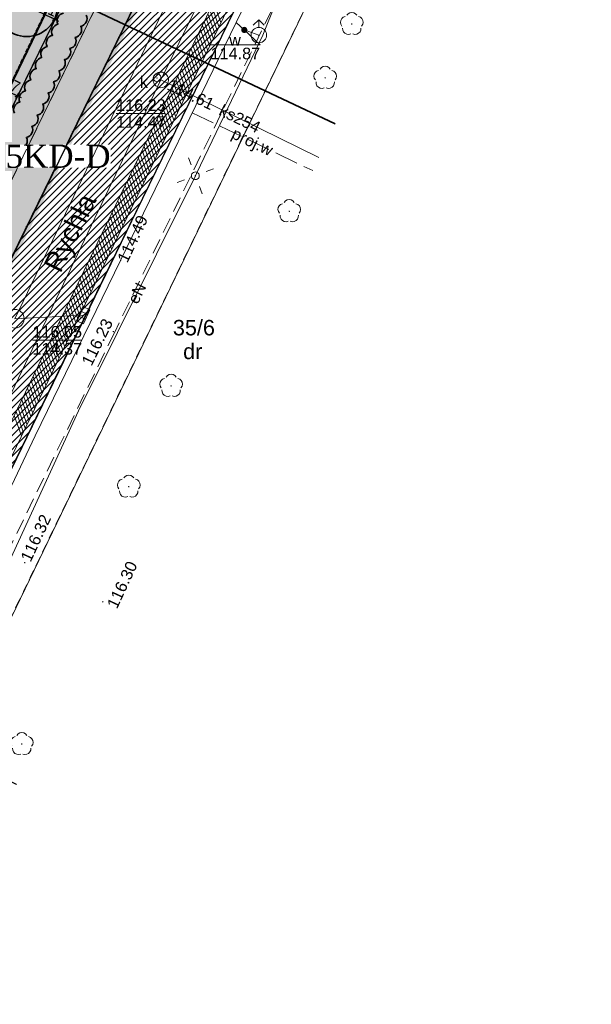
# Model space of a CAD drawing. Extents: x 6423319 to 6423678, y 5669680 to 5669855.
# Tile 15 of 29: x 6423384 to 6423421, y 5669680 to 5669744. Entities that reach past the tile are written whole.
import ezdxf
from ezdxf.enums import TextEntityAlignment as Align

# ---------------------------------------------------------------- set-up
doc = ezdxf.new("R2010")
doc.units = 0
doc.header["$PDSIZE"] = 0.75
for name, pattern in [('$0$OTWORY$0$HIDDEN', [0.375, 0.25, -0.125]), ('2 1', [3, 2, -1]), ('PRZER1-1', [2, 1, -1]), ('PRZER2-1', [3, 2, -1]), ('PRZER3-1', [4, 3, -1])]:
    doc.linetypes.add(name, pattern=pattern)
doc.layers.get('0').update_dxf_attribs({"linetype": 'CONTINUOUS', "lineweight": 13})
doc.layers.get('Defpoints').update_dxf_attribs({"linetype": 'CONTINUOUS'})
for name, color, linetype, lineweight in [('0 - PMProj. - Opisy + tabela', 7, 'CONTINUOUS', 0), ('22', 101, '$0$OTWORY$0$HIDDEN', 40), ('3 H POWIERZCHNIE', 142, 'CONTINUOUS', 18), ('3 UKŁAD 1 1', 151, 'CONTINUOUS', 9), ('_MPZP_linie rozgraniczające', 150, '$0$OTWORY$0$HIDDEN', 40), ('a1', 50, 'ByLayer', 40), ('GELULI_O', 7, 'PRZER3-1', 18), ('GESDZI_O', 7, 'CONTINUOUS', 18), ('GSLKRW', 7, 'CONTINUOUS', 25), ('GSPWPS', 7, 'CONTINUOUS', 13), ('GSPWPS_O', 7, 'CONTINUOUS', 13), ('GSSKOA', 7, 'PRZER3-1', 18), ('GSSKOD', 7, 'PRZER2-1', 18), ('GULLOB', 7, 'CONTINUOUS', 35), ('GUPELA', 7, 'CONTINUOUS', 18), ('GUPISN', 7, 'PRZER1-1', 18), ('GUPIWZ', 7, 'CONTINUOUS', 18), ('GUPIWZ_O', 7, 'CONTINUOUS', 18), ('GUPPRZ', 7, 'CONTINUOUS', 18), ('GUPPRZ_O', 7, 'CONTINUOUS', 18), ('GUSIKP', 7, 'CONTINUOUS', 18), ('mapa 1', 150, '$0$OTWORY$0$HIDDEN', 40), ('PMProj. - trawnik parkowy', 63, 'CONTINUOUS', 0), ('PR_Z_Drzewa liściaste', 75, 'CONTINUOUS', 20), ('PR_Z_Krzewy', 104, 'CONTINUOUS', 20), ('Z 2', 60, 'CONTINUOUS', 18), ('zakres', 6, 'CONTINUOUS', 50)]:
    doc.layers.add(name, color=color, linetype=linetype, lineweight=lineweight)
for name, color, linetype, lineweight, true_color in [('3 N1', 7, 'CONTINUOUS', 18, 0xe2e2e2), ('_MPZP nazwy terenów', 7, 'CONTINUOUS', 0, 0x0482ff), ('GESKKL', 7, 'PRZER3-1', 18, 0x24bc24), ('GESUZY', 7, 'PRZER1-1', 18, 0x008000), ('GESUZY_O', 7, 'PRZER1-1', 18, 0x008000), ('GSPRDL', 7, 'CONTINUOUS', 18, 0x008000), ('GULEPR', 1, 'CONTINUOUS', 18, 0xff0000), ('GULEPR_O', 1, 'CONTINUOUS', 18, 0xff0000), ('GULKPR', 7, 'CONTINUOUS', 18, 0x803300), ('GULKPR_O', 7, 'CONTINUOUS', 18, 0x803300), ('GULWPR', 5, 'CONTINUOUS', 18, 0x0000ff), ('GULWPR_O', 5, 'CONTINUOUS', 18, 0x0000ff), ('GUPKKS', 7, 'CONTINUOUS', 18, 0x803300), ('GUPWDT', 5, 'CONTINUOUS', 18, 0x0000ff), ('GUPWZA', 5, 'CONTINUOUS', 18, 0x0000ff), ('GUPWZA_O', 5, 'CONTINUOUS', 18, 0x0000ff), ('z rychla blok', 7, 'CONTINUOUS', 20, 0x688f34)]:
    doc.layers.add(name, color=color, linetype=linetype, lineweight=lineweight, true_color=true_color)
for name, color, linetype in [('3 łąki', 7, 'CONTINUOUS'), ('PMProj. - LEGENDA', 7, 'CONTINUOUS'), ('PMProj. - wymiary', 93, 'CONTINUOUS')]:
    doc.layers.add(name, color=color, linetype=linetype)
doc.layers.add('GESDZI', color=7, linetype='CONTINUOUS', lineweight=18, plot=False)
doc.styles.add('500', font='ROMANS.shx', dxfattribs={"height": 100})
doc.styles.add('Arial', font='arial.ttf')
doc.styles.add('BUIB', font='arial.ttf', dxfattribs={"width": 0.9, "height": 0.75})
doc.styles.add('GEO-INFO', font='arial.ttf')
doc.styles.add('Style-Times New Roman', font='times.ttf')
doc.dimstyles.new('SKALA-500', dxfattribs={"dimscale": 10, "dimtxt": 2, "dimasz": 1.5, "dimexe": 1, "dimexo": 0.5, "dimgap": 0.5, "dimtad": 1, "dimdec": 0, "dimrnd": 1, "dimdsep": 46, "dimtxsty": '500', "dimblk1": 'WYMIAR', "dimblk2": 'WYMIAR', "dimsah": 1, "dimcen": 2, "dimse1": 1, "dimse2": 1, "dimclrd": 256, "dimclre": 256, "dimclrt": 5, "dimadec": 0, "dimazin": 0, "dimtfac": 0.5, "dimtdec": 1, "dimtix": 1, "dimtmove": 2, "dimatfit": 3, "dimldrblk": 'WYMIAR', "dimfxl": 1, "dimtolj": 1, "dimarcsym": 0})

# ---------------------------------------------------------------- blocks, each defined once
blk = doc.blocks.new('SPDLP')
blk.add_hatch(color=0).paths.add_polyline_path([(0, -0.09), (0.027812, -0.085595), (0.052901, -0.072812), (0.072812, -0.052901), (0.085595, -0.027812), (0.09, 0), (0.085595, 0.027812), (0.072812, 0.052901), (0.052901, 0.072812), (0.027812, 0.085595), (0, 0.09), (-0.027812, 0.085595), (-0.052901, 0.072812), (-0.072812, 0.052901), (-0.085595, 0.027812), (-0.09, 0), (-0.085595, -0.027812), (-0.072812, -0.052901), (-0.052901, -0.072812), (-0.027812, -0.085595)])
at = {"color": 0}
for points in [[(-0.648554, 1.126667), (-0.481106, 1.325358), (-0.255912, 1.454989), (0, 1.5), (0.255912, 1.454989), (0.481106, 1.325358), (0.648554, 1.126667)], [(-1.271938, -0.268652), (-1.40916, -0.048001), (-1.462858, 0.20623), (-1.426585, 0.463525), (-1.304695, 0.693003), (-1.11182, 0.867117), (-0.871109, 0.964971)], [(0.871109, 0.964971), (1.11182, 0.867117), (1.304695, 0.693003), (1.426585, 0.463525), (1.462858, 0.20623), (1.40916, -0.048001), (1.271938, -0.268652)], [(-0.137547, -1.292703), (-0.389802, -1.355024), (-0.648184, -1.327532), (-0.881678, -1.213525), (-1.062258, -1.026689), (-1.168249, -0.78945), (-1.186929, -0.530282)], [(1.186929, -0.530282), (1.168249, -0.78945), (1.062258, -1.026689), (0.881678, -1.213525), (0.648184, -1.327532), (0.389802, -1.355024), (0.137547, -1.292703)]]:
    blk.add_lwpolyline(points, dxfattribs=at)
blk = doc.blocks.new('POINT')
at = {"color": 0}
blk.add_point((0, 0), dxfattribs=at)
blk = doc.blocks.new('SUUS05')
at = {"color": 0}
blk.add_lwpolyline([(0.5, -0.25), (-0.5, -0.25), (-0.5, 0.25), (0.5, 0.25)], close=True, dxfattribs=at)
for points in [[(-0.175, -0.25), (-0.175, 0.25)], [(0.175, -0.25), (0.175, 0.25)]]:
    blk.add_lwpolyline(points, dxfattribs=at)
blk = doc.blocks.new('KOLO')
blk.add_hatch(color=0).paths.add_polyline_path([(-0.5, 0), (-0.482963, -0.12941), (-0.433013, -0.25), (-0.353553, -0.353553), (-0.25, -0.433013), (-0.12941, -0.482963), (0, -0.5), (0.12941, -0.482963), (0.25, -0.433013), (0.353553, -0.353553), (0.433013, -0.25), (0.482963, -0.12941), (0.5, 0), (0.482963, 0.12941), (0.433013, 0.25), (0.353553, 0.353553), (0.25, 0.433013), (0.12941, 0.482963), (0, 0.5), (-0.12941, 0.482963), (-0.25, 0.433013), (-0.353553, 0.353553), (-0.433013, 0.25), (-0.482963, 0.12941)])
blk = doc.blocks.new('OKRAG_PELNY')
at = {"color": 0}
blk.add_lwpolyline([(0, 0.5), (0.12941, 0.482963), (0.25, 0.433013), (0.353553, 0.353553), (0.433013, 0.25), (0.482963, 0.12941), (0.5, 0), (0.482963, -0.12941), (0.433013, -0.25), (0.353553, -0.353553), (0.25, -0.433013), (0.12941, -0.482963), (0, -0.5), (-0.12941, -0.482963), (-0.25, -0.433013), (-0.353553, -0.353553), (-0.433013, -0.25), (-0.482963, -0.12941), (-0.5, 0), (-0.482963, 0.12941), (-0.433013, 0.25), (-0.353553, 0.353553), (-0.25, 0.433013), (-0.12941, 0.482963)], close=True, dxfattribs=at)
blk = doc.blocks.new('SUUS02')
at = {"color": 0}
for points in [[(-0.707107, 1.292893), (0, 2), (0.707107, 1.292893)], [(0, 1), (0, 2)]]:
    blk.add_lwpolyline(points, dxfattribs=at)
blk.add_lwpolyline([(0, 1), (0.173648, 0.984808), (0.34202, 0.939693), (0.5, 0.866025), (0.642788, 0.766044), (0.766044, 0.642788), (0.866025, 0.5), (0.939693, 0.34202), (0.984808, 0.173648), (1, 0), (0.984808, -0.173648), (0.939693, -0.34202), (0.866025, -0.5), (0.75575, -0.654861), (0.618159, -0.786053), (0.458227, -0.888835), (0.281733, -0.959493), (0.095056, -0.995472), (-0.095056, -0.995472), (-0.281733, -0.959493), (-0.458227, -0.888835), (-0.618159, -0.786053), (-0.75575, -0.654861), (-0.866025, -0.5), (-0.945001, -0.327068), (-0.989821, -0.142315), (-0.998867, 0.047582), (-0.971812, 0.235759), (-0.909632, 0.415415), (-0.814576, 0.580057), (-0.690079, 0.723734), (-0.540641, 0.841254), (-0.371662, 0.928368), (-0.189251, 0.981929)], close=True, dxfattribs=at)
blk = doc.blocks.new('SUEO')
blk.add_hatch(color=0).paths.add_polyline_path([(-0.002174, 0.089974), (0.023762, 0.086807), (0.042561, 0.0793), (0.060131, 0.066965), (0.076266, 0.047786), (0.086234, 0.025762), (0.089972, 0.002226), (0.088646, -0.015553), (0.081114, -0.038994), (0.066834, -0.060276), (0.049699, -0.075033), (0.027576, -0.085671), (0.004027, -0.08991), (-0.019639, -0.087831), (-0.040932, -0.080154), (-0.059082, -0.067892), (-0.073734, -0.051607), (-0.08374, -0.032979), (-0.089221, -0.011817), (-0.089063, 0.012951), (-0.082571, 0.035806), (-0.069528, 0.057148), (-0.048957, 0.075519), (-0.026898, 0.085887)])
at = {"color": 0}
for points in [[(-1.767767, 1.767767), (-1.06066, 1.06066)], [(1.767767, 1.767767), (1.06066, 1.06066)], [(-1.767767, -1.767767), (-1.06066, -1.06066)], [(1.767767, -1.767767), (1.06066, -1.06066)]]:
    blk.add_lwpolyline(points, dxfattribs=at)
blk = doc.blocks.new('m1')
at = {"layer": '_MPZP_linie rozgraniczające', "ltscale": 10, "const_width": 0.5}
blk.add_lwpolyline([(31.68, 32.13), (26.27, 21.17), (21.18, 19.29), (-6.48, -38.96), (-1.4, -41.35), (4.93, -44.35), (8.997, -46.269), (15.687, -43.9), (48.451, 24.011), (31.68, 32.13)], dxfattribs=at)
at = {"layer": 'GULKPR', "color": 36, "linetype": 'Continuous', "lineweight": 18, "true_color": 0x803300}
for points in [[(64.844, 38.305), (58.948, 25.384), (42.799, -7.524)], [(42.799, -7.524), (53.027, -12.55)], [(33.361, -22.971), (37.784, -22.745)]]:
    blk.add_lwpolyline(points, dxfattribs=at)
at = {"layer": 'GULLOB', "color": 7, "linetype": 'Continuous', "lineweight": 35}
blk.add_lwpolyline([(54.081, -10.367), (36.66, -2.12)], dxfattribs=at)
at = {"layer": 'GULWPR', "color": 5, "linetype": 'Continuous', "lineweight": 18, "true_color": 0x0000ff}
blk.add_lwpolyline([(47.674, -3.812), (48.198, -4.289), (49.134, -4.63)], dxfattribs=at)
at = {"layer": 'GULWPR', "color": 5, "linetype": 'PRZER3-1', "lineweight": 18, "ltscale": 0.5, "true_color": 0x0000ff}
blk.add_lwpolyline([(44.836, -9.652), (52.622, -13.391)], dxfattribs=at)
at = {"layer": 'GUPPRZ_O', "color": 5, "linetype": 'Continuous', "lineweight": 9, "true_color": 0x0000ff, "flags": 128}
for points in [[(46.02, -5.26), (49.223, -5.26), (48.198, -4.289)], [(46.02, -5.26), (49.223, -5.26)]]:
    blk.add_lwpolyline(points, dxfattribs=at)
at = {"layer": 'GUPPRZ_O', "color": 36, "linetype": 'Continuous', "lineweight": 9, "true_color": 0x803300, "flags": 128}
for points in [[(39.91, -9.699), (43.113, -9.699)], [(34.501, -24.363), (37.704, -24.363)]]:
    blk.add_lwpolyline(points, dxfattribs=at)
at = {"layer": 'GUSIKP', "color": 36, "linetype": 'Continuous', "lineweight": 18, "true_color": 0x803300}
for points in [[(42.799, -8.026, 0.566441), (43.242, -7.287, 1.76541)], [(33.361, -23.572, 0.566551), (33.891, -22.688, 1.765066)]]:
    blk.add_lwpolyline(points, format="xyb", close=True, dxfattribs=at)
at = {"layer": 'zakres', "color": 6, "linetype": 'Continuous', "lineweight": 0}
for p, q in [((46.678, -3.816), (46.217, -2.494)), ((46.435, -4.32), (45.974, -2.998)), ((46.557, -4.068), (46.095, -2.746)), ((46.07, -5.077), (45.609, -3.755)), ((46.192, -4.824), (45.73, -3.503)), ((46.313, -4.572), (45.852, -3.25)), ((45.827, -5.581), (45.365, -4.259)), ((45.948, -5.329), (45.487, -4.007)), ((45.462, -6.338), (45, -5.016)), ((45.583, -6.085), (45.122, -4.764)), ((45.705, -5.833), (45.244, -4.511)), ((45.218, -6.842), (44.757, -5.52)), ((45.34, -6.59), (44.879, -5.268)), ((44.853, -7.598), (44.392, -6.277)), ((44.975, -7.346), (44.514, -6.024)), ((45.097, -7.094), (44.635, -5.772)), ((44.61, -8.103), (44.149, -6.781)), ((44.732, -7.851), (44.27, -6.529)), ((44.245, -8.859), (43.784, -7.538)), ((44.367, -8.607), (43.905, -7.285)), ((44.488, -8.355), (44.027, -7.033)), ((44.002, -9.364), (43.54, -8.042)), ((44.123, -9.112), (43.662, -7.79)), ((43.637, -10.12), (43.175, -8.799)), ((43.758, -9.868), (43.297, -8.546)), ((43.88, -9.616), (43.419, -8.294)), ((43.393, -10.625), (42.932, -9.303)), ((43.515, -10.372), (43.054, -9.051)), ((43.028, -11.381), (42.567, -10.059)), ((43.15, -11.129), (42.689, -9.807)), ((43.272, -10.877), (42.81, -9.555)), ((42.663, -12.138), (42.202, -10.816)), ((42.785, -11.886), (42.324, -10.564)), ((42.907, -11.633), (42.445, -10.312)), ((42.42, -12.642), (41.959, -11.32)), ((42.542, -12.39), (42.08, -11.068)), ((42.055, -13.399), (41.594, -12.077)), ((42.177, -13.147), (41.715, -11.825)), ((42.298, -12.894), (41.837, -11.573)), ((41.812, -13.903), (41.35, -12.581)), ((41.933, -13.651), (41.472, -12.329)), ((41.447, -14.66), (40.985, -13.338)), ((41.568, -14.407), (41.107, -13.086)), ((41.69, -14.155), (41.229, -12.833)), ((41.203, -15.164), (40.742, -13.842)), ((41.325, -14.912), (40.864, -13.59)), ((40.838, -15.921), (40.377, -14.599)), ((40.96, -15.668), (40.499, -14.347)), ((41.082, -15.416), (40.62, -14.094)), ((40.595, -16.425), (40.134, -15.103)), ((40.717, -16.173), (40.255, -14.851)), ((40.23, -17.181), (39.769, -15.86)), ((40.352, -16.929), (39.89, -15.608)), ((40.473, -16.677), (40.012, -15.355)), ((39.987, -17.686), (39.525, -16.364)), ((40.108, -17.434), (39.647, -16.112)), ((39.622, -18.442), (39.16, -17.121)), ((39.743, -18.19), (39.282, -16.868)), ((39.865, -17.938), (39.404, -16.616)), ((39.378, -18.947), (38.917, -17.625)), ((39.5, -18.695), (39.039, -17.373)), ((39.013, -19.703), (38.552, -18.382)), ((39.135, -19.451), (38.674, -18.129)), ((39.257, -19.199), (38.795, -17.877)), ((38.77, -20.208), (38.309, -18.886)), ((38.892, -19.955), (38.43, -18.634)), ((38.405, -20.964), (37.944, -19.642)), ((38.527, -20.712), (38.065, -19.39)), ((38.648, -20.46), (38.187, -19.138)), ((38.162, -21.469), (37.7, -20.147)), ((38.283, -21.216), (37.822, -19.895)), ((37.797, -22.225), (37.335, -20.903)), ((37.918, -21.973), (37.457, -20.651)), ((38.04, -21.721), (37.579, -20.399)), ((37.553, -22.73), (37.092, -21.408)), ((37.675, -22.477), (37.214, -21.156)), ((37.188, -23.486), (36.727, -22.164)), ((37.31, -23.234), (36.849, -21.912)), ((37.432, -22.982), (36.97, -21.66)), ((36.823, -24.243), (36.362, -22.921)), ((36.945, -23.99), (36.484, -22.669)), ((37.067, -23.738), (36.605, -22.416)), ((36.58, -24.747), (36.119, -23.425)), ((36.702, -24.495), (36.24, -23.173)), ((36.215, -25.504), (35.754, -24.182)), ((36.337, -25.251), (35.875, -23.93)), ((36.458, -24.999), (35.997, -23.677)), ((35.972, -26.008), (35.51, -24.686)), ((36.093, -25.756), (35.632, -24.434)), ((35.607, -26.764), (35.145, -25.443)), ((35.728, -26.512), (35.267, -25.191)), ((35.85, -26.26), (35.389, -24.938)), ((35.363, -27.269), (34.902, -25.947)), ((35.485, -27.017), (35.024, -25.695)), ((34.998, -28.025), (34.537, -26.704)), ((35.12, -27.773), (34.659, -26.451)), ((35.242, -27.521), (34.78, -26.199)), ((34.755, -28.53), (34.294, -27.208)), ((34.877, -28.278), (34.415, -26.956)), ((34.39, -29.286), (33.929, -27.965)), ((34.512, -29.034), (34.05, -27.712)), ((34.633, -28.782), (34.172, -27.46)), ((34.147, -29.791), (33.685, -28.469)), ((34.268, -29.538), (33.807, -28.217)), ((33.782, -30.547), (33.32, -29.225)), ((33.903, -30.295), (33.442, -28.973)), ((34.025, -30.043), (33.564, -28.721))]:
    blk.add_line(p, q, dxfattribs=at)
at = {"layer": 'GSPRDL', "color": 96, "lineweight": 18, "true_color": 0x008000, "xscale": 0.5, "yscale": 0.5}
for p in [(55.153, -3.903), (53.431, -7.392), (51.107, -16.015), (43.469, -27.314), (40.73, -33.83), (33.81, -50.48)]:
    blk.add_blockref('SPDLP', p, dxfattribs=at)
at = {"layer": 'GSPWPS', "color": 7, "lineweight": 13, "xscale": 0.09, "yscale": 0.09}
for p in [(39.731, -23.802), (34.002, -38.749), (39.052, -41.28)]:
    blk.add_blockref('KOLO', p, dxfattribs=at)
at = {"layer": 'GUPELA', "color": 7, "lineweight": 18, "xscale": 0.5, "yscale": 0.5, "rotation": 335.9478713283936}
blk.add_blockref('SUEO', (45.034, -13.721), dxfattribs=at)
at = {"layer": 'GUPELA', "color": 7, "lineweight": 18, "xscale": 0.5, "yscale": 0.5}
blk.add_blockref('OKRAG_PELNY', (45.034, -13.721), dxfattribs=at)
at = {"layer": 'GUPISN', "color": 7, "lineweight": 18, "xscale": 0.4999999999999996, "yscale": 0.4999999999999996, "rotation": 359.9997925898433}
blk.add_blockref('OKRAG_PELNY', (45.034, -13.721), dxfattribs=at)
at = {"layer": 'GUPIWZ', "color": 7, "lineweight": 18, "xscale": 0.4999999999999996, "yscale": 0.4999999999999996, "rotation": 359.9997925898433}
blk.add_blockref('OKRAG_PELNY', (42.56, -7.391), dxfattribs=at)
at = {"layer": 'GUPKKS', "color": 36, "lineweight": 18, "true_color": 0x803300, "rotation": 245.437715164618}
blk.add_blockref('SUUS05', (37.784, -22.745), dxfattribs=at)
at = {"layer": 'GUPPRZ', "color": 5, "lineweight": 18, "true_color": 0x0000ff}
for p in [(48.198, -4.289), (49.134, -4.63), (40.197, -19.194)]:
    blk.add_blockref('POINT', p, dxfattribs=at)
at = {"layer": 'GUPPRZ', "color": 36, "lineweight": 18, "true_color": 0x803300}
for p in [(42.56, -7.391), (43.25, -7.745), (37.784, -22.745)]:
    blk.add_blockref('POINT', p, dxfattribs=at)
at = {"layer": 'GUPWDT', "color": 5, "lineweight": 18, "true_color": 0x0000ff, "xscale": 0.5, "yscale": 0.5}
blk.add_blockref('SUUS02', (49.134, -4.63), dxfattribs=at)
at = {"layer": 'GUPWZA', "color": 5, "lineweight": 18, "true_color": 0x0000ff, "xscale": 0.4, "yscale": 0.4, "rotation": 332.2981187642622}
blk.add_blockref('KOLO', (48.198, -4.289), dxfattribs=at)
at = {"layer": 'GELULI_O', "color": 7, "linetype": 'Continuous', "lineweight": 0, "style": 'GEO-INFO'}
blk.add_text('Rychła', height=1.25, rotation=63.73155, dxfattribs=at).set_placement((36.925, -17.404), align=Align.MIDDLE_CENTER)
at = {"layer": 'GESDZI_O', "color": 7, "linetype": 'Continuous', "lineweight": 0, "style": 'GEO-INFO'}
blk.add_text('35/6', height=1, dxfattribs=at).set_placement((44.941, -23.547), align=Align.MIDDLE_CENTER)
at = {"layer": 'GESUZY_O', "color": 96, "linetype": 'Continuous', "lineweight": 0, "true_color": 0x008000, "style": 'GEO-INFO'}
blk.add_text('dr', height=1, dxfattribs=at).set_placement((44.866, -25.082), align=Align.MIDDLE_CENTER)
at = {"layer": 'GSPWPS_O', "color": 7, "linetype": 'Continuous', "lineweight": 0, "style": 'GEO-INFO'}
blk.add_text('116.23', height=0.75, rotation=63.75852, dxfattribs=at).set_placement((38.518, -26.181), align=Align.BOTTOM_LEFT)
for s, rotation, p in [('116.32', 64.93883, (34.715, -37.15)), ('116.30', 65.00757, (40.298, -40.177))]:
    blk.add_text(s, height=0.75, rotation=rotation, dxfattribs=at).set_placement(p, align=Align.MIDDLE)
at = {"layer": 'GULEPR_O', "color": 1, "linetype": 'Continuous', "lineweight": 0, "true_color": 0xff0000, "style": 'GEO-INFO'}
blk.add_text('eN', height=0.75, rotation=63.57231, dxfattribs=at).set_placement((41.256, -21.321), align=Align.MIDDLE_CENTER)
at = {"layer": 'GULKPR_O', "color": 36, "linetype": 'Continuous', "lineweight": 0, "true_color": 0x803300, "style": 'GEO-INFO'}
blk.add_text('ks254', height=0.75, rotation=333.83019, dxfattribs=at).set_placement((47.913, -10.037), align=Align.MIDDLE_CENTER)
at = {"layer": 'GULWPR_O', "color": 5, "linetype": 'Continuous', "lineweight": 0, "true_color": 0x0000ff, "style": 'GEO-INFO'}
blk.add_text('proj.w', height=0.75, rotation=334.35101, dxfattribs=at).set_placement((48.729, -11.521), align=Align.MIDDLE_CENTER)
at = {"layer": 'GUPIWZ_O', "color": 7, "linetype": 'Continuous', "lineweight": 0, "style": 'GEO-INFO'}
blk.add_text('k', height=0.75, dxfattribs=at).set_placement((41.707, -7.641), align=Align.MIDDLE)
at = {"layer": 'GUPPRZ_O', "color": 5, "linetype": 'Continuous', "lineweight": 0, "true_color": 0x0000ff, "style": 'GEO-INFO'}
blk.add_text('114.87', height=0.75, dxfattribs=at).set_placement((47.622, -5.813), align=Align.MIDDLE_CENTER)
at = {"layer": 'GUPPRZ_O', "color": 36, "linetype": 'Continuous', "lineweight": 0, "true_color": 0x803300, "style": 'GEO-INFO'}
blk.add_text('114.61', height=0.75, rotation=334.52121, dxfattribs=at).set_placement((44.739, -8.464), align=Align.MIDDLE)
for s, p in [('116.23', (39.91, -9.526)), ('114.47', (39.91, -10.621)), ('116.05', (34.501, -24.19)), ('114.37', (34.501, -25.285))]:
    blk.add_text(s, height=0.75, dxfattribs=at).set_placement(p)
at = {"layer": 'GUPPRZ_O', "color": 5, "linetype": 'Continuous', "lineweight": 0, "true_color": 0x0000ff, "style": 'GEO-INFO'}
blk.add_text('114.49', height=0.75, rotation=64.76693, dxfattribs=at).set_placement((40.974, -17.802), align=Align.MIDDLE)
at = {"layer": 'GUPWZA_O', "color": 5, "linetype": 'Continuous', "lineweight": 0, "true_color": 0x0000ff, "style": 'GEO-INFO'}
blk.add_text('w', height=0.75, dxfattribs=at).set_placement((47.602, -4.939), align=Align.MIDDLE)
at = {"layer": '_MPZP nazwy terenów', "insert": (36.155, -12.47), "char_height": 1.5, "attachment_point": 5, "line_spacing_factor": 0.8, "style": 'Style-Times New Roman', "bg_fill": 3, "box_fill_scale": 1, "bg_fill_color": 256, "bg_fill_transparency": 0}
blk.add_mtext('5KD-D', dxfattribs=at)
at = {"layer": 'GESDZI', "color": 7, "linetype": 'Continuous', "lineweight": 18}
for points in [[(57.145, 42.032), (53.662, 34.819), (48.451, 24.011), (15.687, -43.9), (5.264, -65.516), (4.825, -66.426)], [(66.464, 15.3), (61.953, 17.477), (23.417, -62.389)], [(23.417, -62.389), (61.953, 17.477)]]:
    blk.add_lwpolyline(points, dxfattribs=at)
blk.add_lwpolyline([(48.451, 24.011), (31.68, 32.13), (26.27, 21.17), (21.18, 19.29), (-6.48, -38.96), (-1.4, -41.35), (1.55, -35.35), (7.68, -38.3), (4.93, -44.35), (8.997, -46.269), (15.687, -43.9)], close=True, dxfattribs=at)
at = {"layer": 'GESKKL', "color": 82, "linetype": 'PRZER3-1', "lineweight": 18, "ltscale": 0.5, "true_color": 0x24bc24}
blk.add_lwpolyline([(48.451, 24.011), (31.68, 32.13), (26.27, 21.17), (21.18, 19.29), (-6.48, -38.96), (-1.4, -41.35), (1.55, -35.35), (7.68, -38.3), (4.93, -44.35), (8.997, -46.269), (15.687, -43.9)], close=True, dxfattribs=at)
at = {"layer": 'GESUZY', "color": 96, "linetype": 'PRZER1-1', "lineweight": 18, "ltscale": 0.5, "true_color": 0x008000}
for points in [[(4.825, -66.426), (5.264, -65.516), (15.687, -43.9), (48.451, 24.011), (53.662, 34.819), (57.145, 42.032)], [(70.641, 35.499), (67.164, 28.285), (61.953, 17.477), (23.417, -62.389)], [(23.417, -62.389), (61.953, 17.477), (66.464, 15.3)]]:
    blk.add_lwpolyline(points, dxfattribs=at)
blk.add_lwpolyline([(48.451, 24.011), (31.68, 32.13), (26.27, 21.17), (21.18, 19.29), (-6.48, -38.96), (-1.4, -41.35), (1.55, -35.35), (7.68, -38.3), (4.93, -44.35), (8.997, -46.269), (15.687, -43.9)], close=True, dxfattribs=at)
at = {"layer": 'GSLKRW', "color": 7, "linetype": 'Continuous', "lineweight": 25}
for points in [[(32.29, -20.82), (51.97, 19.61)], [(33.464, -53.099), (30.414, -51.639), (29.015, -50.742), (28.752, -50.414), (28.506, -50.073), (28.278, -49.72), (28.068, -49.356), (27.878, -48.982), (27.707, -48.598), (27.555, -48.206), (27.425, -47.806), (27.315, -47.401), (27.234, -47.009), (27.185, -46.612), (27.166, -46.212), (27.18, -45.812), (27.224, -45.415), (27.3, -45.022), (27.406, -44.636), (27.542, -44.26), (27.708, -43.895), (37.791, -23.035), (57.409, 17.222)]]:
    blk.add_lwpolyline(points, dxfattribs=at)
at = {"layer": 'GSSKOA', "color": 7, "linetype": 'PRZER3-1', "lineweight": 18, "ltscale": 0.5}
for points in [[(61.66, 39.847), (52.193, 20.055), (51.968, 19.608), (32.287, -20.818), (18.816, -48.128), (18.625, -48.557), (10.691, -64.962), (10.159, -65.975), (9.508, -67.314)], [(33.464, -53.099), (30.414, -51.639), (29.015, -50.742), (28.752, -50.414), (28.506, -50.073), (28.278, -49.72), (28.068, -49.356), (27.878, -48.982), (27.707, -48.598), (27.555, -48.206), (27.425, -47.806), (27.315, -47.401), (27.234, -47.009), (27.185, -46.612), (27.166, -46.212), (27.18, -45.812), (27.224, -45.415), (27.3, -45.022), (27.406, -44.636), (27.542, -44.26), (27.708, -43.895), (37.791, -23.035), (57.409, 17.222)]]:
    blk.add_lwpolyline(points, dxfattribs=at)
at = {"layer": 'GSSKOD', "color": 7, "linetype": 'PRZER2-1', "lineweight": 18, "ltscale": 0.5}
for points in [[(61.66, 39.847), (52.193, 20.055), (51.968, 19.608), (32.287, -20.818), (18.816, -48.128), (17.841, -47.706), (9.643, -49.978), (9.211, -50.952), (7.181, -50.058), (-3.747, -44.882), (-2.847, -42.971), (8.294, -48.241), (17.706, -45.625), (30.401, -19.645), (49.938, 20.443), (59.732, 40.78)], [(69.067, 36.261), (61.296, 20.276), (60.651, 20.633), (59.87, 18.893), (60.496, 18.565), (39.821, -23.829), (27.74, -48.676), (27.707, -48.598), (27.555, -48.206), (27.425, -47.806), (27.315, -47.401), (27.234, -47.009), (27.185, -46.612), (27.166, -46.212), (27.18, -45.812), (27.224, -45.415), (27.3, -45.022), (27.406, -44.636), (27.542, -44.26), (27.708, -43.895), (37.791, -23.035), (57.409, 17.222), (57.625, 17.68), (67.078, 37.224)]]:
    blk.add_lwpolyline(points, dxfattribs=at)
at = {"layer": 'GULEPR', "color": 1, "linetype": 'Continuous', "lineweight": 18, "true_color": 0xff0000}
for points in [[(20.591, -63.389), (21.189, -61.898), (21.974, -61.528), (23.325, -58.934), (24.185, -57.284), (26.351, -52.67), (32.241, -40.3), (37.479, -28.922), (45.034, -13.721), (45.116, -13.582), (49.404, -4.633), (51.034, -0.523), (57.927, 13.746), (64.556, 26.827), (68.516, 36.528)], [(-18.617, -48.906), (-17.84, -48.04), (-12.62, -36.64), (8.98, -46.8), (16.13, -44.16), (36.66, -2.12), (54.081, -10.367)]]:
    blk.add_lwpolyline(points, dxfattribs=at)
at = {"layer": 'GULKPR', "color": 36, "linetype": 'Continuous', "lineweight": 18, "true_color": 0x803300}
for points in [[(33.361, -22.971), (53.027, 17.915), (53.202, 18.273), (57.982, 28.166)], [(21.446, -52.26), (42.799, -7.524)]]:
    blk.add_lwpolyline(points, dxfattribs=at)
at = {"layer": 'GULWPR', "color": 5, "linetype": 'Continuous', "lineweight": 18, "true_color": 0x0000ff}
blk.add_lwpolyline([(21.997, -57.147), (27.568, -45.524), (34.67, -30.538), (40.197, -19.194), (47.674, -3.812), (59.167, 19.531), (64.945, 30.843), (67.852, 36.849)], dxfattribs=at)
at = {"layer": 'zakres', "color": 6, "linetype": 'Continuous', "lineweight": 0}
for p, q in [((22.455, -51.735), (61.347, 28.878)), ((23.355, -52.17), (62.247, 28.443))]:
    blk.add_line(p, q, dxfattribs=at)
blk = doc.blocks.new('ry')
at = {"layer": 'PR_Z_Drzewa liściaste', "lineweight": 35}
blk.add_circle((6423384.128, 5669744.779), 2, dxfattribs=at)
at = {"layer": 'PR_Z_Krzewy', "linetype": 'Continuous', "lineweight": 35, "transparency": 33554687, "flags": 128}
for points in [[(6423387.974, 5669744.168, -0.5), (6423387.623, 5669743.449, -0.5), (6423387.272, 5669742.73, -0.5), (6423386.921, 5669742.011, -0.5), (6423386.57, 5669741.292, -0.5), (6423386.219, 5669740.573, -0.5), (6423385.867, 5669739.855, -0.5), (6423385.516, 5669739.136, -0.5), (6423385.165, 5669738.417, -0.5), (6423384.814, 5669737.698, -0.5), (6423384.463, 5669736.979, -0.5), (6423384.112, 5669736.261, -0.5), (6423383.761, 5669735.542, -0.5), (6423383.409, 5669734.823, -0.5)], [(6423383.339, 5669737.822, -0.5), (6423383.691, 5669738.541, -0.5), (6423384.042, 5669739.26, -0.5), (6423384.393, 5669739.979, -0.5), (6423384.744, 5669740.698, -0.5), (6423385.095, 5669741.416, -0.5), (6423385.446, 5669742.135, -0.5), (6423385.797, 5669742.854, -0.5), (6423386.149, 5669743.573, -0.5), (6423386.5, 5669744.292, -0.5)]]:
    blk.add_lwpolyline(points, format="xyb", dxfattribs=at)
blk = doc.blocks.new('WYMIAR')
at = {"layer": 'PMProj. - wymiary', "color": 7}
for p, q in [((1.5, 0), (-1, 0)), ((0, -1), (0, 1))]:
    blk.add_line(p, q, dxfattribs=at)
at = {"layer": 'PMProj. - wymiary', "color": 5}
blk.add_line((-0.5, -0.5), (0.5, 0.5), dxfattribs=at)
blk = doc.blocks.new('*D91')
at = {"layer": 'Defpoints', "color": 0, "transparency": 16777216}
for p in [(6423381.665, 5669739.862), (6423383.522, 5669738.955), (6423383.522, 5669738.955)]:
    blk.add_point(p, dxfattribs=at)
at = {"layer": 'PMProj. - wymiary', "color": 252, "lineweight": -2, "transparency": 16777216}
blk.add_line((6423381.845, 5669739.774), (6423383.343, 5669739.043), dxfattribs=at)
at = {"layer": 'PMProj. - wymiary', "color": 252, "lineweight": -2, "transparency": 16777216, "xscale": 0.2, "yscale": 0.2, "zscale": 0.2}
for p, rotation in [((6423381.665, 5669739.862), 153.9716873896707), ((6423383.522, 5669738.955), 333.9716873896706)]:
    blk.add_blockref('WYMIAR', p, dxfattribs=dict(at, rotation=rotation))
at = {"layer": 'PMProj. - wymiary', "color": 163, "lineweight": 5, "transparency": 16777216, "insert": (6423382.806, 5669739.842), "char_height": 0.75, "attachment_point": 5, "rotation": 333.97169, "style": 'BUIB'}
blk.add_mtext('\\A1;2.07', dxfattribs=at)
blk = doc.blocks.new('*D92')
at = {"layer": 'Defpoints', "color": 0, "transparency": 16777216}
for p in [(6423384.128, 5669744.779), (6423385.936, 5669743.897), (6423385.936, 5669743.897)]:
    blk.add_point(p, dxfattribs=at)
at = {"layer": 'PMProj. - wymiary', "color": 252, "lineweight": -2, "transparency": 16777216}
blk.add_line((6423384.308, 5669744.692), (6423385.756, 5669743.985), dxfattribs=at)
at = {"layer": 'PMProj. - wymiary', "color": 252, "lineweight": -2, "transparency": 16777216, "xscale": 0.2, "yscale": 0.2, "zscale": 0.2}
for p, rotation in [((6423384.128, 5669744.779), 153.9716873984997), ((6423385.936, 5669743.897), 333.9716873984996)]:
    blk.add_blockref('WYMIAR', p, dxfattribs=dict(at, rotation=rotation))
at = {"layer": 'PMProj. - wymiary', "color": 163, "lineweight": 5, "transparency": 16777216, "insert": (6423385.244, 5669744.772), "char_height": 0.75, "attachment_point": 5, "rotation": 333.97169, "style": 'BUIB'}
blk.add_mtext('\\A1;2.01', dxfattribs=at)

msp = doc.modelspace()

# ---------------------------------------------------------------- hatches: boundary and pattern name
at = {"layer": '0 - PMProj. - Opisy + tabela', "linetype": 'Continuous'}
h = msp.add_hatch(dxfattribs=at)
h.set_pattern_fill('ACAD_ISO07W100', scale=0.05)
h.paths.add_polyline_path([(6423395.114, 5669764.594), (6423393.82, 5669765.218, 0.097161), (6423383.338, 5669767.907), (6423375.316, 5669751.279), (6423377.748, 5669750.105), (6423370.522, 5669735.128), (6423366.721, 5669736.962), (6423359.439, 5669721.822), (6423363.222, 5669719.997), (6423355.063, 5669703.087), (6423356.978, 5669702.184, -0.5907), (6423366.907, 5669706.129), (6423367.765, 5669707.907), (6423361.96, 5669710.708, -0.414214), (6423361.447, 5669712.177), (6423383.306, 5669757.485), (6423381.775, 5669758.223, -0.414214), (6423381.309, 5669759.559), (6423383.763, 5669764.645, -0.332572), (6423385.995, 5669765.804, -0.072593), (6423393.235, 5669763.502), (6423394.332, 5669762.973)])
at = {"layer": '3 H POWIERZCHNIE', "true_color": 0xedee99}
h = msp.add_hatch(dxfattribs=at)
h.set_pattern_fill('DOTS', color=61, scale=0.1, style=0)
h.paths.add_polyline_path([(6423368.346, 5669707.738), (6423395.051, 5669762.515), (6423394.288, 5669762.883), (6423367.808, 5669707.997)])
h = msp.add_hatch(dxfattribs=at)
h.set_pattern_fill('DOTS', color=61, scale=0.1, style=0)
h.paths.add_polyline_path([(6423370.583, 5669707.763, 0), (6423370.583, 5669707.763), (6423375.735, 5669718.306), (6423380.76, 5669728.591), (6423396.336, 5669760.551), (6423396.426, 5669760.738, 0.415049), (6423395.961, 5669762.076), (6423395.051, 5669762.515), (6423368.346, 5669707.738), (6423369.25, 5669707.302, 0.412747)])
at = {"layer": '3 N1', "true_color": 0xc4c4c4}
h = msp.add_hatch(color=9, dxfattribs=at)
h.dxf.hatch_style = 1
h.paths.add_polyline_path([(6423341.726, 5669704.762), (6423346.858, 5669702.332), (6423356.637, 5669697.697), (6423359.211, 5669696.548), (6423359.211, 5669696.548), (6423359.643, 5669697.522), (6423367.841, 5669699.794), (6423368.816, 5669699.372), (6423378.068, 5669718.128), (6423403.026, 5669769.296), (6423401.05, 5669770.253, -0.005411), (6423401.007, 5669770.165), (6423400.84, 5669769.82), (6423398.175, 5669764.336), (6423396.426, 5669760.738), (6423396.336, 5669760.551), (6423380.76, 5669728.591), (6423375.735, 5669718.306), (6423370.583, 5669707.763, 0), (6423370.583, 5669707.763), (6423368.588, 5669703.68), (6423367.706, 5669701.875), (6423358.294, 5669699.259), (6423355.878, 5669700.402), (6423355.871, 5669700.388), (6423355.878, 5669700.402), (6423353.104, 5669701.714), (6423347.156, 5669704.535), (6423343.984, 5669706.029), (6423342.632, 5669706.669)])
at = {"layer": '3 łąki', "lineweight": 5, "true_color": 0xcfcfcf}
h = msp.add_hatch(dxfattribs=at)
h.set_pattern_fill('LINE', color=254, scale=0.1, angle=45, style=0)
h.set_pattern_definition([(45, (0, 0), (-0.224506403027, 0.224506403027), [])])
h.paths.add_polyline_path([(6423377.708, 5669703.605), (6423393.635, 5669736.457), (6423408.367, 5669766.713), (6423403.026, 5669769.296), (6423378.068, 5669718.128), (6423368.816, 5669699.372, -0.096945), (6423367.453, 5669697.293, -0.222269), (6423362.487, 5669695.428, -0.082556), (6423360.327, 5669696.087), (6423359.211, 5669696.548), (6423359.211, 5669696.548), (6423356.637, 5669697.697), (6423346.858, 5669702.332), (6423338.489, 5669706.295), (6423334.481, 5669708.193), (6423331.906, 5669702.741), (6423346.983, 5669695.619), (6423356.506, 5669691.068), (6423357.909, 5669690.263, -0.064285), (6423360.041, 5669688.293, -0.226037), (6423361.09, 5669684.22, 0.009214), (6423360.919, 5669683.247, -0.077743), (6423360.691, 5669682.538), (6423359.508, 5669680.186), (6423367.527, 5669683.025), (6423370.119, 5669688.229, -0.18344), (6423372.76, 5669690.573, -0.15656), (6423377.262, 5669690.525), (6423377.797, 5669690.323), (6423380.414, 5669695.861), (6423379.015, 5669696.758, -0.074479), (6423377.727, 5669698.849, -0.072854), (6423377.185, 5669700.888, -0.135741)])
at = {"layer": 'PMProj. - trawnik parkowy', "transparency": 33554687}
h = msp.add_hatch(dxfattribs=at)
h.set_pattern_fill('DOTS', color=256, scale=0.1, angle=90)
h.set_pattern_definition([(90, (4252822.1107, 7451227.79618), (-0.15875, 0.079375), [0, -0.15875])])
edge = h.paths.add_edge_path()
edge.add_line((6423375.476, 5669740.909), (6423371.408, 5669732.591))
edge.add_line((6423371.408, 5669732.591), (6423375.01, 5669730.853))
edge.add_line((6423375.01, 5669730.853), (6423368.492, 5669717.343))
edge.add_line((6423368.492, 5669717.343), (6423364.89, 5669719.081))
edge.add_line((6423364.89, 5669719.081), (6423361.537, 5669712.133))
edge.add_arc((6423362.438, 5669711.699), 1, 154.24478, 244.24478)
edge.add_line((6423362.003, 5669710.798), (6423367.808, 5669707.997))
edge.add_line((6423367.808, 5669707.997), (6423394.288, 5669762.883))
edge.add_line((6423394.288, 5669762.883), (6423393.034, 5669763.488))
edge.add_arc((6423381.728, 5669739.853), 26.2, 64.4358, 80.66212)
edge.add_arc((6423385.654, 5669763.732), 2, 80.66212, 154.24478)
edge.add_line((6423383.853, 5669764.601), (6423381.399, 5669759.515))
edge.add_arc((6423382.21, 5669759.124), 0.9, 154.24478, 244.24478)
edge.add_line((6423381.819, 5669758.313), (6423383.44, 5669757.531))
edge.add_line((6423383.44, 5669757.531), (6423377.032, 5669744.249))
edge.add_arc((6423433.323, 5669715.995), 62.984, 153.34605, 156.6985)

# ---------------------------------------------------------------- linework, layer by layer
at = {"layer": '22', "color": 6}
msp.add_lwpolyline([(6423381.68, 5669779.631), (6423376.27, 5669768.67), (6423371.18, 5669766.79), (6423357.251, 5669737.456), (6423347.499, 5669716.919), (6423343.52, 5669708.54), (6423348.6, 5669706.15), (6423354.93, 5669703.15), (6423358.997, 5669701.231), (6423365.687, 5669703.6), (6423398.451, 5669771.511), (6423370.88, 5669784.86), (6423354.528, 5669750.439), (6423340.342, 5669720.555), (6423336.26, 5669711.96), (6423343.52, 5669708.54)], dxfattribs=at)
at = {"layer": '3 UKŁAD 1 1'}
msp.add_line((6423396.336, 5669760.551), (6423370.583, 5669707.763), dxfattribs=at)
at = {"layer": '3 UKŁAD 1 1', "lineweight": 5}
msp.add_lwpolyline([(6423359.211, 5669696.548), (6423360.327, 5669696.087, 0.082556), (6423362.487, 5669695.428, 0.222269), (6423367.453, 5669697.293, 0.096945), (6423368.816, 5669699.372), (6423370.446, 5669702.676), (6423375.374, 5669712.667), (6423378.068, 5669718.128), (6423403.026, 5669769.296)], format="xyb", dxfattribs=at)
for points in [[(6423408.367, 5669766.713), (6423393.635, 5669736.457), (6423377.708, 5669703.605)], [(6423395.051, 5669762.515), (6423368.346, 5669707.738)]]:
    msp.add_lwpolyline(points, dxfattribs=at)
at = {"layer": 'a1'}
msp.add_lwpolyline([(6423398.451, 5669771.511), (6423365.687, 5669703.6)], dxfattribs=at)
at = {"layer": 'Z 2', "color": 240, "linetype": '2 1', "true_color": 0xfc1b20}
msp.add_lwpolyline([(6423381.68, 5669779.63, 0.6, 0.6, 0), (6423403.027, 5669769.299, 0.6, 0.6, 0), (6423365.923, 5669693.35, 0.6, 0.6, 0), (6423341.726, 5669704.762, 0.6, 0.6, 0), (6423371.18, 5669766.79, 0.6, 0.6, 0), (6423376.27, 5669768.67, 0.6, 0.6, 0), (6423381.68, 5669779.63, 0, 0, 0)], format="xyseb", dxfattribs=at)

# ---------------------------------------------------------------- block references
at = {"layer": 'z rychla blok'}
msp.add_blockref('ry', (0, 0), dxfattribs=at)

# ---------------------------------------------------------------- texts
at = {"layer": 'PMProj. - LEGENDA', "linetype": 'Continuous', "insert": (6423397.264, 5669705.031, 0.073), "char_height": 1, "width": 49.07264, "attachment_point": 1, "rotation": 0.14949, "style": 'Arial'}
msp.add_mtext('{\\fCalibri Light|b0|i0|c238|p34;}', dxfattribs=at)

# ---------------------------------------------------------------- dimensions: what is measured, and where the dimension line sits
at = {"layer": 'PMProj. - wymiary', "lineweight": 5}
for p1, p2, picture, middle in [((6423384.128, 5669744.779), (6423385.936, 5669743.897), '*D92', (6423385.244, 5669744.772)), ((6423381.665, 5669739.862), (6423383.522, 5669738.955), '*D91', (6423382.806, 5669739.842))]:
    dim = msp.add_aligned_dim(p1=p1, p2=p2, distance=0, dimstyle='SKALA-500', override={"dimasz": 0.02, "dimgap": 0.01, "dimdec": 2, "dimrnd": 0.01, "dimzin": 1, "dimtxsty": 'BUIB', "dimcen": 0, "dimclrd": 252, "dimclrt": 163, "dimadec": 2, "dimtdec": 2}, dxfattribs=at)
    dim.commit()
    dim.dimension.update_dxf_attribs({"geometry": picture, "text_midpoint": middle})

# ---------------------------------------------------------------- next in the draw order: block references
at = {"layer": 'mapa 1'}
msp.add_blockref('m1', (6423350, 5669747.5), dxfattribs=at)

doc.saveas('drawing.dxf')
